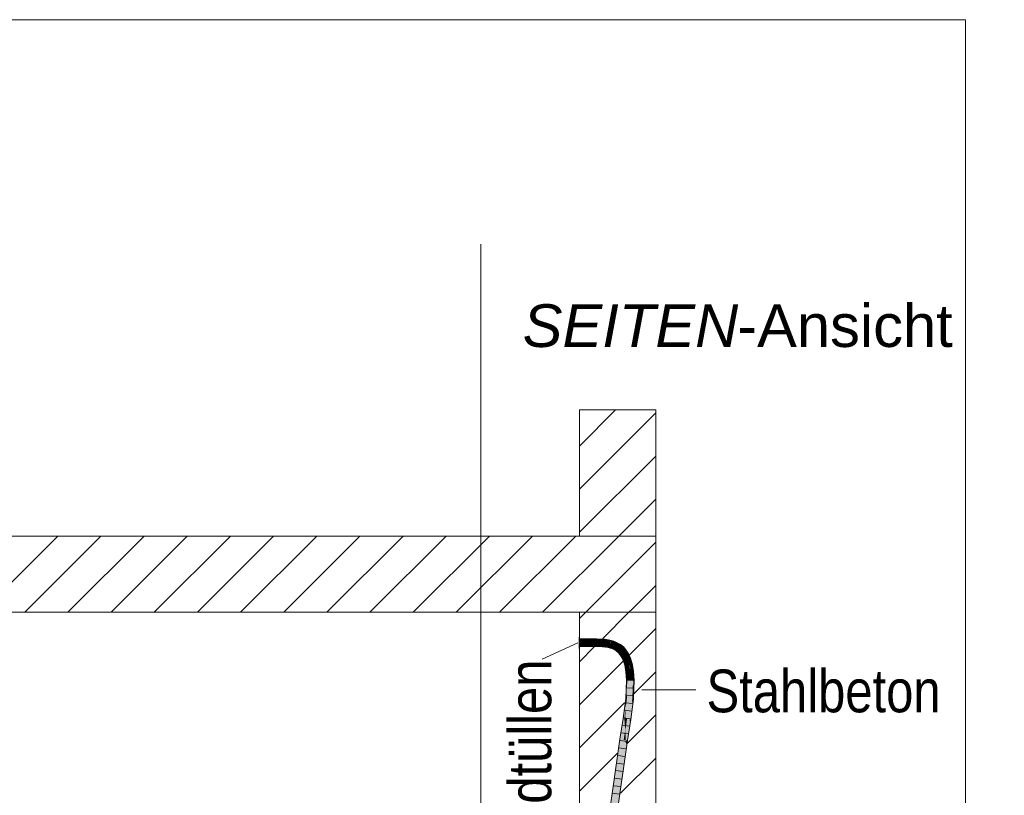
# Model space of a CAD drawing. Extents: x -620 to 300, y 62 to 1107.
# Tile 100 of 109: x 174 to 207, y 645 to 670. Entities that reach past the tile are written whole.
import ezdxf
from ezdxf.lldxf.tags import DXFTag

# ---------------------------------------------------------------- set-up
doc = ezdxf.new("R2010")
doc.units = 0
doc.layers.get('0').update_dxf_attribs({"lineweight": 35})
for name, color, linetype, lineweight, true_color in [('E_Detail_Beschriftung', 7, 'Continuous', 13, 0x009900), ('E_Detail_Wandschraffur', 7, 'Continuous', 5, 0xc0c0c0), ('E_Leerrohr 25-A06G9GDD8I', 7, 'Continuous', 9, 0xff8000), ('E_Leerrohr 25-Shading', 7, 'Continuous', 9, 0xff8000)]:
    doc.layers.add(name, color=color, linetype=linetype, lineweight=lineweight, true_color=true_color)
doc.layers.add('E_Detail_Linie_Text_Bem', color=7, linetype='Continuous', lineweight=13)
doc.styles.get("Standard").update_dxf_attribs({"font": 'ARIALN.TTF'})
tags = doc.linetypes.add('fein_strichliert', pattern=[4, 1, -2, 1]).pattern_tags.tags
tags[8:9] = [DXFTag(74, 4), DXFTag(75, 0), DXFTag(340, '0'), DXFTag(46, 0.0), DXFTag(50, 0.0), DXFTag(44, 0.0), DXFTag(45, 0.0)]
tags[6:7] = [DXFTag(74, 4), DXFTag(75, 0), DXFTag(340, '0'), DXFTag(46, 0.0), DXFTag(50, 0.0), DXFTag(44, 0.0), DXFTag(45, 0.0)]
tags[4:5] = [DXFTag(74, 4), DXFTag(75, 0), DXFTag(340, '0'), DXFTag(46, 0.0), DXFTag(50, 0.0), DXFTag(44, 0.0), DXFTag(45, 0.0)]
tags = doc.linetypes.add('fein_strichliert-A06G9GDB8I', pattern=[4, 1, -2, 1]).pattern_tags.tags
tags[8:9] = [DXFTag(74, 4), DXFTag(75, 0), DXFTag(340, '0'), DXFTag(46, 0.0), DXFTag(50, 0.0), DXFTag(44, 0.0), DXFTag(45, 0.0)]
tags[6:7] = [DXFTag(74, 4), DXFTag(75, 0), DXFTag(340, '0'), DXFTag(46, 0.0), DXFTag(50, 0.0), DXFTag(44, 0.0), DXFTag(45, 0.0)]
tags[4:5] = [DXFTag(74, 4), DXFTag(75, 0), DXFTag(340, '0'), DXFTag(46, 0.0), DXFTag(50, 0.0), DXFTag(44, 0.0), DXFTag(45, 0.0)]
tags = doc.linetypes.add('STRICHPUNKT2-A06G9GDE8I', pattern=[12.7, 6.35, -3.175, 0, -3.175]).pattern_tags.tags
tags[10:11] = [DXFTag(74, 4), DXFTag(75, 0), DXFTag(340, '0'), DXFTag(46, 0.0), DXFTag(50, 0.0), DXFTag(44, 0.0), DXFTag(45, 0.0)]
tags[8:9] = [DXFTag(74, 4), DXFTag(75, 0), DXFTag(340, '0'), DXFTag(46, 0.0), DXFTag(50, 0.0), DXFTag(44, 0.0), DXFTag(45, 0.0)]
tags[6:7] = [DXFTag(74, 4), DXFTag(75, 0), DXFTag(340, '0'), DXFTag(46, 0.0), DXFTag(50, 0.0), DXFTag(44, 0.0), DXFTag(45, 0.0)]
tags[4:5] = [DXFTag(74, 4), DXFTag(75, 0), DXFTag(340, '0'), DXFTag(46, 0.0), DXFTag(50, 0.0), DXFTag(44, 0.0), DXFTag(45, 0.0)]

# ---------------------------------------------------------------- blocks, each defined once
blk = doc.blocks.new('Shading-A06G9G1B8I', base_point=(193.119, 715.362))
at = {"layer": 'E_Leerrohr 25-Shading', "color": 31, "true_color": 0xecb67f}
for points in [[(192.763, 649.512), (192.763, 649.702), (192.757, 649.512), (192.757, 649.702)], [(192.763, 649.512), (192.763, 649.702), (192.757, 649.512), (192.757, 649.702)], [(192.763, 649.48), (192.763, 649.512), (192.757, 649.48), (192.757, 649.512)], [(192.763, 649.48), (192.763, 649.512), (192.757, 649.48), (192.757, 649.512)], [(192.757, 649.322), (192.763, 649.322), (192.757, 649.48), (192.763, 649.48)], [(192.757, 649.322), (192.763, 649.322), (192.757, 649.48), (192.763, 649.48)], [(192.763, 649.637), (192.763, 649.512), (192.913, 649.637), (193.038, 649.512)], [(192.763, 649.637), (192.763, 649.512), (192.913, 649.637), (193.038, 649.512)], [(192.763, 649.512), (192.763, 649.387), (193.038, 649.512), (192.913, 649.387)], [(192.763, 649.512), (192.763, 649.387), (193.038, 649.512), (192.913, 649.387)], [(193.038, 649.512), (193.103, 649.512), (192.913, 649.637), (192.978, 649.637)], [(193.038, 649.512), (193.103, 649.512), (192.913, 649.637), (192.978, 649.637)], [(192.913, 649.387), (192.978, 649.387), (193.038, 649.512), (193.103, 649.512)], [(192.913, 649.387), (192.978, 649.387), (193.038, 649.512), (193.103, 649.512)], [(192.978, 649.637), (193.103, 649.512), (193.157, 649.637), (193.157, 649.566)], [(192.978, 649.637), (193.103, 649.512), (193.157, 649.637), (193.157, 649.566)], [(193.103, 649.512), (192.978, 649.387), (193.157, 649.458), (193.157, 649.387)], [(193.103, 649.512), (192.978, 649.387), (193.157, 649.458), (193.157, 649.387)], [(193.157, 649.566), (193.103, 649.512), (193.157, 649.527), (193.143, 649.512)], [(193.157, 649.566), (193.103, 649.512), (193.157, 649.527), (193.143, 649.512)], [(193.143, 649.512), (193.103, 649.512), (193.157, 649.498), (193.157, 649.458)], [(193.143, 649.512), (193.103, 649.512), (193.157, 649.498), (193.157, 649.458)], [(193.143, 649.512), (193.157, 649.512), (193.157, 649.527)], [(193.143, 649.512), (193.157, 649.512), (193.157, 649.527)], [(193.157, 649.512), (193.143, 649.512), (193.157, 649.498)], [(193.157, 649.512), (193.143, 649.512), (193.157, 649.498)]]:
    blk.add_solid(points, dxfattribs=at)
at = {"layer": 'E_Leerrohr 25-Shading', "color": 43, "true_color": 0xd7ab7f}
for points in [[(192.763, 649.601), (192.913, 649.639), (192.763, 649.637)], [(192.763, 649.601), (192.947, 649.603), (192.913, 649.639), (192.947, 649.626)], [(192.947, 649.626), (192.946, 649.64), (192.913, 649.639)], [(192.946, 649.64), (193.067, 649.605), (192.978, 649.64)], [(192.946, 649.64), (192.947, 649.626), (193.067, 649.605), (193.002, 649.604)], [(192.947, 649.626), (192.947, 649.603), (193.002, 649.604)], [(193.067, 649.605), (193.138, 649.607), (192.978, 649.64), (193.137, 649.643)], [(193.138, 649.607), (193.14, 649.607), (193.137, 649.643), (193.228, 649.643)], [(193.268, 649.643), (193.228, 649.643), (193.18, 649.606), (193.14, 649.607)], [(193.293, 649.643), (193.268, 649.643), (193.205, 649.606), (193.18, 649.606)], [(193.205, 649.606), (193.331, 649.606), (193.293, 649.643), (193.332, 649.643)], [(193.519, 649.598), (193.521, 649.634), (193.331, 649.606), (193.332, 649.643)], [(193.582, 649.592), (193.586, 649.628), (193.519, 649.598), (193.521, 649.634)], [(193.643, 649.584), (193.648, 649.62), (193.582, 649.592), (193.586, 649.628)], [(193.702, 649.575), (193.709, 649.611), (193.643, 649.584), (193.648, 649.62)], [(193.747, 649.566), (193.754, 649.602), (193.702, 649.575), (193.709, 649.611)], [(193.747, 649.566), (193.799, 649.591), (193.754, 649.602)], [(193.747, 649.566), (193.785, 649.557), (193.799, 649.591), (193.791, 649.562)], [(193.785, 649.557), (193.79, 649.556), (193.791, 649.562)], [(193.79, 649.556), (193.832, 649.544), (193.821, 649.585), (193.842, 649.579)], [(193.79, 649.556), (193.821, 649.585), (193.791, 649.562)], [(193.821, 649.585), (193.799, 649.591), (193.791, 649.562)], [(193.877, 649.529), (193.89, 649.563), (193.832, 649.544), (193.842, 649.579)], [(193.985, 649.483), (194.002, 649.516), (193.877, 649.529), (193.89, 649.563)], [(194.085, 649.422), (194.107, 649.452), (193.985, 649.483), (194.002, 649.516)], [(192.763, 649.387), (192.95, 649.426), (192.763, 649.424)], [(192.95, 649.426), (192.763, 649.387), (192.95, 649.405), (192.917, 649.391)], [(192.763, 649.387), (192.913, 649.389), (192.917, 649.391)], [(192.917, 649.391), (192.913, 649.389), (192.95, 649.391), (192.95, 649.39)], [(192.95, 649.405), (192.917, 649.391), (192.95, 649.391)], [(193.067, 649.428), (192.95, 649.405), (192.983, 649.392), (192.95, 649.391)], [(192.95, 649.405), (193.067, 649.428), (193.002, 649.427)], [(192.95, 649.426), (192.95, 649.405), (193.002, 649.427)], [(192.95, 649.391), (192.95, 649.39), (192.983, 649.392), (192.978, 649.39)], [(192.983, 649.392), (192.978, 649.39), (193.14, 649.397), (193.14, 649.393)], [(193.098, 649.429), (193.067, 649.428), (193.14, 649.397), (192.983, 649.392)], [(193.139, 649.43), (193.098, 649.429), (193.139, 649.423)], [(193.098, 649.429), (193.14, 649.397), (193.139, 649.423)], [(193.14, 649.43), (193.139, 649.43), (193.17, 649.417), (193.139, 649.423)], [(193.139, 649.423), (193.14, 649.397), (193.17, 649.417), (193.219, 649.397)], [(193.238, 649.406), (193.18, 649.43), (193.17, 649.417), (193.14, 649.43)], [(193.14, 649.397), (193.14, 649.393), (193.219, 649.397), (193.228, 649.393)], [(193.219, 649.397), (193.258, 649.397), (193.17, 649.417), (193.238, 649.406)], [(193.281, 649.398), (193.205, 649.43), (193.238, 649.406), (193.18, 649.43)], [(193.293, 649.393), (193.326, 649.393), (193.205, 649.43), (193.327, 649.43)], [(193.268, 649.393), (193.258, 649.397), (193.228, 649.393), (193.219, 649.397)], [(193.258, 649.397), (193.284, 649.397), (193.238, 649.406), (193.281, 649.398)], [(193.293, 649.393), (193.284, 649.397), (193.268, 649.393), (193.258, 649.397)], [(193.326, 649.393), (193.506, 649.385), (193.327, 649.43), (193.508, 649.419)], [(193.327, 649.43), (193.508, 649.419), (193.499, 649.422), (193.508, 649.42)], [(193.508, 649.42), (193.508, 649.421), (193.499, 649.422)], [(193.506, 649.385), (193.559, 649.38), (193.508, 649.419), (193.563, 649.413)], [(193.508, 649.419), (193.563, 649.413), (193.508, 649.421), (193.563, 649.415)], [(193.563, 649.415), (193.563, 649.416), (193.508, 649.421)], [(193.559, 649.38), (193.613, 649.373), (193.563, 649.413), (193.618, 649.405)], [(193.618, 649.408), (193.618, 649.409), (193.563, 649.415), (193.563, 649.416)], [(193.563, 649.413), (193.618, 649.405), (193.563, 649.415), (193.618, 649.408)], [(193.613, 649.373), (193.665, 649.364), (193.618, 649.405), (193.67, 649.395)], [(193.618, 649.408), (193.671, 649.398), (193.618, 649.409), (193.671, 649.399)], [(193.618, 649.405), (193.67, 649.395), (193.618, 649.408), (193.671, 649.398)], [(193.665, 649.364), (193.702, 649.357), (193.67, 649.395), (193.708, 649.386)], [(193.67, 649.395), (193.708, 649.386), (193.671, 649.398), (193.708, 649.389)], [(193.709, 649.391), (193.709, 649.393), (193.671, 649.399), (193.672, 649.4)], [(193.671, 649.398), (193.708, 649.389), (193.671, 649.399), (193.709, 649.391)], [(193.702, 649.357), (193.737, 649.349), (193.708, 649.386), (193.744, 649.375)], [(193.708, 649.389), (193.745, 649.379), (193.709, 649.391), (193.745, 649.381)], [(193.708, 649.386), (193.744, 649.375), (193.708, 649.389), (193.745, 649.379)], [(193.709, 649.391), (193.745, 649.381), (193.709, 649.393), (193.746, 649.384)], [(193.737, 649.349), (193.771, 649.34), (193.744, 649.375), (193.778, 649.364)], [(193.744, 649.375), (193.778, 649.364), (193.745, 649.379), (193.779, 649.368)], [(193.745, 649.381), (193.78, 649.371), (193.746, 649.384), (193.781, 649.373)], [(193.745, 649.379), (193.779, 649.368), (193.745, 649.381), (193.78, 649.371)], [(193.778, 649.364), (193.771, 649.34), (193.78, 649.363)], [(193.78, 649.363), (193.771, 649.34), (193.804, 649.347), (193.798, 649.331)], [(193.779, 649.368), (193.778, 649.364), (193.782, 649.367), (193.78, 649.363)], [(193.782, 649.367), (193.783, 649.369), (193.779, 649.368), (193.78, 649.371)], [(193.78, 649.371), (193.783, 649.369), (193.781, 649.373), (193.784, 649.372)], [(193.797, 649.356), (193.793, 649.363), (193.78, 649.363), (193.782, 649.367)], [(193.78, 649.363), (193.804, 649.347), (193.797, 649.356)], [(193.784, 649.372), (193.785, 649.373), (193.781, 649.373), (193.781, 649.375)], [(193.782, 649.367), (193.793, 649.363), (193.783, 649.369), (193.79, 649.367)], [(193.783, 649.369), (193.79, 649.367), (193.784, 649.372), (193.787, 649.371)], [(193.787, 649.371), (193.785, 649.373), (193.784, 649.372)], [(193.804, 649.347), (193.811, 649.365), (193.785, 649.373)], [(193.798, 649.331), (193.822, 649.321), (193.804, 649.347)], [(193.822, 649.321), (193.811, 649.365), (193.804, 649.347)], [(193.811, 649.365), (193.822, 649.321), (193.903, 649.323), (193.888, 649.293)], [(193.811, 649.365), (193.811, 649.365), (193.904, 649.326), (193.903, 649.323)], [(193.888, 649.293), (193.962, 649.248), (193.903, 649.323), (193.978, 649.271)], [(193.903, 649.323), (193.978, 649.271), (193.904, 649.326), (193.981, 649.276)], [(193.981, 649.276), (193.983, 649.278), (193.904, 649.326)], [(193.962, 649.248), (194.027, 649.194), (193.978, 649.271), (194.041, 649.209)], [(193.978, 649.271), (194.041, 649.209), (193.981, 649.276), (194.047, 649.215)], [(193.981, 649.276), (194.047, 649.215), (193.983, 649.278), (194.05, 649.219)], [(194.05, 649.219), (194.052, 649.22), (193.983, 649.278)], [(194.027, 649.194), (194.082, 649.133), (194.041, 649.209), (194.092, 649.14)], [(194.041, 649.209), (194.092, 649.14), (194.047, 649.215), (194.099, 649.146)], [(194.047, 649.215), (194.099, 649.146), (194.05, 649.219), (194.105, 649.15)], [(194.05, 649.219), (194.105, 649.15), (194.052, 649.22), (194.11, 649.153)], [(194.11, 649.153), (194.112, 649.155), (194.052, 649.22)], [(194.082, 649.133), (194.133, 649.056), (194.092, 649.14)], [(194.174, 649.348), (194.2, 649.375), (194.085, 649.422), (194.107, 649.452)], [(194.092, 649.14), (194.133, 649.056), (194.099, 649.146), (194.124, 649.098)], [(194.099, 649.146), (194.124, 649.098), (194.105, 649.15), (194.117, 649.128)], [(194.105, 649.15), (194.117, 649.128), (194.11, 649.153), (194.113, 649.147)], [(194.113, 649.147), (194.112, 649.155), (194.11, 649.153)], [(194.113, 649.147), (194.173, 649.044), (194.112, 649.155), (194.178, 649.047)], [(194.178, 649.047), (194.182, 649.049), (194.112, 649.155)], [(194.165, 649.04), (194.173, 649.044), (194.117, 649.128), (194.113, 649.147)], [(194.253, 649.262), (194.282, 649.284), (194.174, 649.348), (194.2, 649.375)], [(194.253, 649.262), (194.254, 649.259), (194.282, 649.284), (194.291, 649.27)], [(194.254, 649.259), (194.336, 649.134), (194.291, 649.27), (194.368, 649.152)], [(194.403, 648.99), (194.437, 649.003), (194.336, 649.134), (194.368, 649.152)], [(194.117, 649.128), (194.124, 649.098), (194.165, 649.04), (194.156, 649.035)], [(194.124, 649.098), (194.133, 649.056), (194.156, 649.035), (194.15, 649.031)], [(194.15, 649.031), (194.173, 648.98), (194.156, 649.035)], [(194.156, 649.035), (194.173, 648.98), (194.165, 649.04), (194.176, 649.006)], [(194.165, 649.04), (194.176, 649.006), (194.173, 649.044), (194.179, 649.027)], [(194.173, 649.044), (194.179, 649.027), (194.178, 649.047), (194.181, 649.04)], [(194.176, 649.006), (194.173, 648.98), (194.207, 648.915), (194.203, 648.914)], [(194.179, 649.027), (194.176, 649.006), (194.217, 648.919), (194.207, 648.915)], [(194.181, 649.04), (194.182, 649.049), (194.178, 649.047)], [(194.217, 648.919), (194.226, 648.922), (194.179, 649.027), (194.181, 649.04)], [(194.181, 649.04), (194.182, 649.048), (194.182, 649.049)], [(194.181, 649.04), (194.226, 648.922), (194.182, 649.048), (194.234, 648.925)], [(194.234, 648.925), (194.238, 648.927), (194.182, 649.048)], [(194.207, 648.915), (194.203, 648.914), (194.207, 648.91)], [(194.207, 648.91), (194.203, 648.914), (194.211, 648.89)], [(194.217, 648.919), (194.207, 648.915), (194.222, 648.896), (194.207, 648.91)], [(194.222, 648.896), (194.207, 648.91), (194.244, 648.784), (194.211, 648.89)], [(194.222, 648.896), (194.235, 648.884), (194.217, 648.919), (194.226, 648.922)], [(194.244, 648.784), (194.235, 648.884), (194.222, 648.896)], [(194.226, 648.922), (194.235, 648.884), (194.234, 648.925), (194.247, 648.872)], [(194.234, 648.925), (194.247, 648.872), (194.238, 648.927), (194.256, 648.864)], [(194.244, 648.784), (194.245, 648.782), (194.235, 648.884), (194.25, 648.815)], [(194.235, 648.884), (194.25, 648.815), (194.247, 648.872), (194.255, 648.842)], [(194.25, 648.815), (194.245, 648.782), (194.257, 648.785)], [(194.247, 648.872), (194.255, 648.842), (194.256, 648.864), (194.257, 648.858)], [(194.257, 648.785), (194.269, 648.787), (194.25, 648.815), (194.255, 648.842)], [(194.255, 648.842), (194.26, 648.847), (194.257, 648.858)], [(194.255, 648.842), (194.269, 648.787), (194.26, 648.847), (194.27, 648.788)], [(194.257, 648.858), (194.258, 648.862), (194.256, 648.864)], [(194.26, 648.847), (194.258, 648.862), (194.257, 648.858)], [(194.258, 648.862), (194.26, 648.848), (194.281, 648.79), (194.277, 648.789)], [(194.26, 648.848), (194.27, 648.788), (194.277, 648.789)], [(194.453, 648.83), (194.489, 648.838), (194.403, 648.99), (194.437, 649.003)], [(194.499, 648.573), (194.536, 648.577), (194.453, 648.83), (194.489, 648.838)], [(194.257, 648.785), (194.245, 648.782), (194.265, 648.668)], [(194.287, 648.547), (194.273, 648.742), (194.257, 648.785), (194.269, 648.787)], [(194.287, 648.547), (194.257, 648.785), (194.265, 648.668)], [(194.273, 648.742), (194.27, 648.788), (194.269, 648.787)], [(194.27, 648.788), (194.293, 648.548), (194.277, 648.789), (194.308, 648.55)], [(194.293, 648.548), (194.27, 648.788), (194.292, 648.548), (194.273, 648.742)], [(194.273, 648.742), (194.287, 648.547), (194.292, 648.548)], [(194.277, 648.789), (194.281, 648.79), (194.281, 648.79)], [(194.277, 648.789), (194.308, 648.55), (194.281, 648.79), (194.318, 648.551)], [(194.318, 648.551), (194.324, 648.552), (194.281, 648.79)], [(194.292, 648.548), (194.287, 648.547), (194.291, 648.497)], [(194.293, 648.548), (194.292, 648.548), (194.299, 648.372), (194.291, 648.497)], [(194.293, 648.548), (194.299, 648.372), (194.308, 648.55), (194.307, 648.43)], [(194.308, 648.55), (194.307, 648.43), (194.318, 648.551), (194.318, 648.512)], [(194.318, 648.512), (194.307, 648.43), (194.323, 648.289), (194.307, 648.289)], [(194.318, 648.512), (194.324, 648.552), (194.318, 648.551)], [(194.323, 648.289), (194.336, 648.289), (194.318, 648.512), (194.324, 648.552)], [(194.336, 648.289), (194.342, 648.289), (194.324, 648.552)], [(194.499, 648.573), (194.555, 648.287), (194.536, 648.577)], [(194.499, 648.573), (194.5, 648.567), (194.555, 648.287), (194.539, 648.287)], [(194.539, 648.287), (194.5, 648.567), (194.52, 648.287), (194.516, 648.32)], [(194.301, 648.196), (194.279, 647.688), (194.293, 647.687)], [(194.307, 648.43), (194.299, 648.372), (194.307, 648.289), (194.305, 648.289)], [(194.303, 648.117), (194.301, 648.196), (194.299, 648.079)], [(194.301, 648.196), (194.305, 648.279), (194.304, 648.272)], [(194.301, 648.196), (194.303, 648.117), (194.305, 648.279), (194.307, 648.153)], [(194.305, 648.279), (194.305, 648.289), (194.304, 648.272)], [(194.307, 648.289), (194.305, 648.289), (194.305, 648.279)], [(194.323, 648.289), (194.307, 648.289), (194.307, 648.153), (194.305, 648.279)], [(194.307, 648.153), (194.31, 648.001), (194.323, 648.289), (194.336, 648.289)], [(194.336, 648.289), (194.31, 648.001), (194.342, 648.289), (194.313, 647.85)], [(194.313, 647.85), (194.316, 647.685), (194.342, 648.289)], [(194.525, 647.943), (194.52, 648.274), (194.509, 648.064), (194.518, 648.287)], [(194.516, 648.32), (194.518, 648.287), (194.52, 648.287)], [(194.52, 648.287), (194.518, 648.287), (194.52, 648.274)], [(194.539, 648.287), (194.52, 648.287), (194.547, 648.108), (194.52, 648.274)], [(194.536, 647.854), (194.547, 648.108), (194.53, 647.906), (194.52, 648.274)], [(194.53, 647.906), (194.52, 648.274), (194.525, 647.943)], [(194.547, 648.108), (194.555, 648.287), (194.539, 648.287)], [(194.308, 647.971), (194.295, 647.828), (194.302, 647.686), (194.293, 647.687)], [(194.299, 648.079), (194.295, 647.828), (194.303, 648.117), (194.308, 647.971)], [(194.308, 647.971), (194.302, 647.686), (194.312, 647.831)], [(194.307, 648.153), (194.303, 648.117), (194.31, 648.001), (194.308, 647.971)], [(194.31, 648.001), (194.308, 647.971), (194.313, 647.85), (194.312, 647.831)], [(194.312, 647.831), (194.316, 647.685), (194.313, 647.85)], [(194.509, 648.062), (194.492, 647.67), (194.512, 647.668)], [(194.509, 648.062), (194.528, 647.667), (194.509, 648.064), (194.525, 647.943)], [(194.528, 647.667), (194.509, 648.062), (194.512, 647.668)], [(194.533, 647.773), (194.53, 647.906), (194.528, 647.667), (194.525, 647.943)], [(194.533, 647.773), (194.536, 647.854), (194.53, 647.906)], [(194.279, 647.688), (194.197, 647.031), (194.273, 647.34), (194.233, 647.025)], [(194.279, 647.688), (194.273, 647.34), (194.293, 647.687)], [(194.287, 647.597), (194.273, 647.34), (194.302, 647.686), (194.316, 647.685)], [(194.293, 647.687), (194.287, 647.597), (194.302, 647.686)], [(194.302, 647.686), (194.316, 647.685), (194.312, 647.831)], [(194.492, 647.67), (194.408, 647), (194.492, 647.67), (194.41, 647)], [(194.488, 647.638), (194.41, 647), (194.436, 646.996)], [(194.436, 646.996), (194.488, 647.641), (194.488, 647.638)], [(194.436, 646.996), (194.495, 647.396), (194.488, 647.641), (194.494, 647.428)], [(194.494, 647.428), (194.492, 647.67), (194.488, 647.641)], [(194.512, 647.668), (194.492, 647.67), (194.495, 647.403), (194.494, 647.428)], [(194.495, 647.396), (194.528, 647.667), (194.512, 647.668)], [(194.495, 647.396), (194.436, 646.996), (194.444, 646.995)], [(194.494, 647.428), (194.495, 647.396), (194.495, 647.403)], [(194.197, 647.031), (194.089, 646.348), (194.233, 647.025), (194.12, 646.344)], [(194.12, 646.344), (194.125, 646.343), (194.233, 647.025)], [(194.41, 647), (194.3, 646.318), (194.418, 646.831), (194.336, 646.312)], [(194.408, 647), (194.3, 646.318), (194.41, 647)], [(194.41, 647), (194.418, 646.831), (194.436, 646.996)], [(194.418, 646.831), (194.444, 646.995), (194.436, 646.996)], [(194.089, 646.348), (193.823, 644.476), (194.125, 646.343), (193.786, 643.958)], [(194.336, 646.312), (194.3, 646.318), (194.32, 646.2), (194.283, 646.203)], [(194.283, 646.203), (193.786, 642.704), (194.32, 646.2), (193.823, 642.701)]]:
    blk.add_solid(points, dxfattribs=at)
at = {"layer": 'E_Leerrohr 25-Shading', "color": 31, "true_color": 0xfabd7f}
for points in [[(192.948, 649.515), (192.947, 649.603), (192.763, 649.512), (192.763, 649.601)], [(192.948, 649.513), (192.948, 649.515), (192.763, 649.512)], [(192.763, 649.424), (192.95, 649.426), (192.763, 649.512), (192.948, 649.513)], [(192.947, 649.603), (192.948, 649.515), (193.002, 649.604), (193.038, 649.516)], [(193.038, 649.516), (192.948, 649.515), (193.037, 649.513), (192.948, 649.513)], [(193.037, 649.513), (192.948, 649.513), (193.036, 649.51), (192.948, 649.511)], [(192.948, 649.511), (192.95, 649.426), (193.036, 649.51), (193.002, 649.427)], [(193.038, 649.516), (193.103, 649.517), (193.002, 649.604), (193.067, 649.605)], [(193.03, 649.495), (193.002, 649.427), (193.076, 649.451), (193.067, 649.428)], [(193.1, 649.509), (193.036, 649.51), (193.076, 649.451), (193.03, 649.495)], [(193.037, 649.513), (193.036, 649.51), (193.102, 649.514), (193.1, 649.509)], [(193.103, 649.517), (193.038, 649.516), (193.102, 649.514), (193.037, 649.513)], [(193.067, 649.605), (193.103, 649.517), (193.138, 649.607), (193.138, 649.601)], [(193.097, 649.43), (193.1, 649.509), (193.076, 649.451)], [(193.097, 649.43), (193.139, 649.431), (193.1, 649.509), (193.107, 649.509)], [(193.1, 649.509), (193.107, 649.509), (193.102, 649.514), (193.105, 649.514)], [(193.105, 649.514), (193.103, 649.517), (193.102, 649.514)], [(193.103, 649.517), (193.139, 649.518), (193.138, 649.601)], [(193.139, 649.514), (193.139, 649.518), (193.105, 649.514), (193.103, 649.517)], [(193.139, 649.508), (193.139, 649.514), (193.107, 649.509), (193.105, 649.514)], [(193.107, 649.509), (193.139, 649.431), (193.139, 649.508)], [(193.14, 649.607), (193.138, 649.607), (193.138, 649.601)], [(193.139, 649.518), (193.14, 649.607), (193.138, 649.601)], [(193.18, 649.606), (193.14, 649.607), (193.143, 649.518), (193.139, 649.518)], [(193.145, 649.514), (193.143, 649.518), (193.139, 649.514), (193.139, 649.518)], [(193.147, 649.508), (193.145, 649.514), (193.139, 649.508), (193.139, 649.514)], [(193.139, 649.508), (193.139, 649.43), (193.147, 649.508), (193.18, 649.43)], [(193.205, 649.606), (193.18, 649.606), (193.168, 649.518), (193.143, 649.518)], [(193.168, 649.518), (193.143, 649.518), (193.17, 649.514), (193.145, 649.514)], [(193.145, 649.514), (193.147, 649.508), (193.17, 649.514), (193.172, 649.508)], [(193.147, 649.508), (193.18, 649.43), (193.172, 649.508), (193.205, 649.43)], [(193.168, 649.518), (193.329, 649.518), (193.205, 649.606), (193.331, 649.606)], [(193.205, 649.43), (193.327, 649.43), (193.168, 649.518), (193.329, 649.518)], [(193.327, 649.43), (193.499, 649.422), (193.329, 649.518), (193.412, 649.514)], [(193.329, 649.518), (193.514, 649.514), (193.331, 649.606), (193.519, 649.598)], [(193.414, 649.516), (193.329, 649.518), (193.412, 649.514)], [(193.514, 649.514), (193.414, 649.516), (193.513, 649.509), (193.412, 649.514)], [(193.499, 649.422), (193.508, 649.421), (193.412, 649.514), (193.513, 649.509)], [(193.563, 649.416), (193.573, 649.504), (193.508, 649.421), (193.513, 649.509)], [(193.514, 649.514), (193.513, 649.509), (193.574, 649.511), (193.573, 649.505)], [(193.513, 649.509), (193.573, 649.504), (193.573, 649.505)], [(193.574, 649.511), (193.582, 649.592), (193.514, 649.514), (193.519, 649.598)], [(193.618, 649.409), (193.631, 649.497), (193.563, 649.416), (193.573, 649.504)], [(193.574, 649.511), (193.573, 649.505), (193.632, 649.507), (193.631, 649.5)], [(193.573, 649.505), (193.573, 649.504), (193.631, 649.5), (193.631, 649.497)], [(193.632, 649.507), (193.643, 649.584), (193.574, 649.511), (193.582, 649.592)], [(193.672, 649.4), (193.687, 649.487), (193.618, 649.409), (193.631, 649.497)], [(193.632, 649.507), (193.631, 649.5), (193.69, 649.503), (193.688, 649.494)], [(193.688, 649.494), (193.631, 649.5), (193.687, 649.49), (193.631, 649.497)], [(193.631, 649.497), (193.631, 649.497), (193.687, 649.49), (193.687, 649.487)], [(193.69, 649.503), (193.702, 649.575), (193.632, 649.507), (193.643, 649.584)], [(193.709, 649.393), (193.728, 649.479), (193.672, 649.4), (193.687, 649.487)], [(193.73, 649.489), (193.688, 649.494), (193.729, 649.484), (193.687, 649.49)], [(193.687, 649.49), (193.687, 649.487), (193.729, 649.484), (193.728, 649.479)], [(193.69, 649.503), (193.688, 649.494), (193.732, 649.498), (193.73, 649.489)], [(193.732, 649.498), (193.747, 649.566), (193.69, 649.503), (193.702, 649.575)], [(193.746, 649.384), (193.768, 649.47), (193.709, 649.393), (193.728, 649.479)], [(193.731, 649.484), (193.728, 649.479), (193.77, 649.477), (193.768, 649.47)], [(193.729, 649.484), (193.728, 649.479), (193.731, 649.484)], [(193.735, 649.489), (193.73, 649.489), (193.731, 649.484), (193.729, 649.484)], [(193.741, 649.497), (193.732, 649.498), (193.735, 649.489), (193.73, 649.489)], [(193.771, 649.483), (193.735, 649.489), (193.77, 649.477), (193.731, 649.484)], [(193.747, 649.566), (193.732, 649.498), (193.785, 649.557), (193.741, 649.497)], [(193.774, 649.494), (193.741, 649.497), (193.771, 649.483), (193.735, 649.489)], [(193.746, 649.384), (193.77, 649.469), (193.768, 649.47)], [(193.746, 649.384), (193.781, 649.375), (193.77, 649.469), (193.784, 649.382)], [(193.77, 649.477), (193.768, 649.47), (193.771, 649.477), (193.77, 649.469)], [(193.77, 649.469), (193.807, 649.459), (193.79, 649.556), (193.832, 649.544)], [(193.77, 649.469), (193.79, 649.556), (193.774, 649.494)], [(193.772, 649.483), (193.771, 649.483), (193.771, 649.477), (193.77, 649.477)], [(193.784, 649.382), (193.807, 649.459), (193.77, 649.469)], [(193.774, 649.494), (193.771, 649.483), (193.772, 649.483)], [(193.774, 649.494), (193.79, 649.556), (193.785, 649.557)], [(193.844, 649.447), (193.877, 649.529), (193.807, 649.459), (193.832, 649.544)], [(193.948, 649.412), (193.985, 649.483), (193.844, 649.448), (193.877, 649.529)], [(194.048, 649.369), (194.085, 649.422), (193.948, 649.412), (193.985, 649.483)], [(193.067, 649.428), (193.097, 649.43), (193.076, 649.451)], [(193.097, 649.43), (193.067, 649.428), (193.098, 649.429)], [(193.139, 649.43), (193.139, 649.431), (193.098, 649.429), (193.097, 649.43)], [(193.781, 649.375), (193.785, 649.373), (193.784, 649.382)], [(193.785, 649.373), (193.807, 649.459), (193.784, 649.382)], [(193.785, 649.373), (193.811, 649.365), (193.807, 649.459), (193.844, 649.447)], [(193.904, 649.326), (193.945, 649.404), (193.811, 649.365), (193.844, 649.447)], [(193.844, 649.447), (193.945, 649.404), (193.844, 649.448), (193.948, 649.412)], [(193.983, 649.278), (194.034, 649.35), (193.904, 649.326), (193.945, 649.404)], [(193.948, 649.412), (193.945, 649.404), (194.048, 649.369), (194.039, 649.356)], [(193.945, 649.404), (194.034, 649.35), (194.039, 649.356)], [(194.052, 649.22), (194.113, 649.284), (193.983, 649.278), (194.034, 649.35)], [(194.129, 649.301), (194.039, 649.356), (194.118, 649.29), (194.034, 649.35)], [(194.034, 649.35), (194.113, 649.284), (194.118, 649.29)], [(194.048, 649.369), (194.039, 649.356), (194.145, 649.318), (194.129, 649.301)], [(194.145, 649.318), (194.174, 649.348), (194.048, 649.369), (194.085, 649.422)], [(194.112, 649.155), (194.182, 649.208), (194.052, 649.22), (194.113, 649.284)], [(194.112, 649.155), (194.24, 649.12), (194.182, 649.208)], [(194.112, 649.155), (194.182, 649.049), (194.24, 649.12), (194.244, 649.083)], [(194.129, 649.301), (194.113, 649.284), (194.219, 649.237), (194.182, 649.208)], [(194.145, 649.318), (194.129, 649.301), (194.245, 649.256), (194.219, 649.237)], [(194.245, 649.256), (194.253, 649.262), (194.145, 649.318), (194.174, 649.348)], [(194.245, 649.256), (194.182, 649.208), (194.253, 649.25), (194.24, 649.12)], [(194.24, 649.12), (194.259, 649.091), (194.254, 649.259), (194.336, 649.134)], [(194.253, 649.262), (194.245, 649.256), (194.254, 649.259), (194.253, 649.25)], [(194.182, 649.049), (194.238, 648.927), (194.244, 649.083), (194.254, 648.933)], [(194.238, 648.927), (194.258, 648.862), (194.254, 648.933)], [(194.244, 649.083), (194.259, 649.091), (194.24, 649.12)], [(194.254, 648.933), (194.32, 648.958), (194.244, 649.083), (194.259, 649.091)], [(194.258, 648.862), (194.32, 648.958), (194.254, 648.933)], [(194.258, 648.862), (194.281, 648.79), (194.32, 648.958), (194.367, 648.81)], [(194.259, 649.091), (194.331, 648.962), (194.336, 649.134), (194.403, 648.99)], [(194.259, 649.091), (194.32, 648.958), (194.331, 648.962)], [(194.331, 648.962), (194.32, 648.958), (194.4, 648.818), (194.376, 648.812)], [(194.32, 648.958), (194.367, 648.81), (194.376, 648.812)], [(194.4, 648.818), (194.453, 648.83), (194.331, 648.962), (194.403, 648.99)], [(194.4, 648.818), (194.376, 648.812), (194.498, 648.573), (194.453, 648.567)], [(194.498, 648.573), (194.499, 648.573), (194.4, 648.818), (194.453, 648.83)], [(194.324, 648.552), (194.411, 648.562), (194.281, 648.79), (194.367, 648.81)], [(194.342, 648.289), (194.43, 648.288), (194.324, 648.552), (194.411, 648.562)], [(194.453, 648.567), (194.367, 648.81), (194.427, 648.564)], [(194.367, 648.81), (194.411, 648.562), (194.427, 648.564)], [(194.427, 648.564), (194.411, 648.562), (194.427, 648.563)], [(194.427, 648.563), (194.411, 648.562), (194.479, 648.288), (194.43, 648.288)], [(194.454, 648.564), (194.453, 648.567), (194.427, 648.563), (194.427, 648.564)], [(194.518, 648.287), (194.454, 648.564), (194.479, 648.288), (194.427, 648.563)], [(194.498, 648.573), (194.453, 648.567), (194.5, 648.567), (194.454, 648.564)], [(194.5, 648.567), (194.454, 648.564), (194.516, 648.32)], [(194.454, 648.564), (194.518, 648.287), (194.516, 648.32)], [(194.5, 648.567), (194.499, 648.573), (194.498, 648.573)], [(194.342, 648.289), (194.316, 647.685), (194.402, 648.288), (194.316, 647.685)], [(194.316, 647.685), (194.404, 647.677), (194.402, 648.288), (194.43, 648.288)], [(194.404, 647.677), (194.492, 647.67), (194.43, 648.288), (194.518, 648.287)], [(194.32, 647.053), (194.316, 647.685), (194.269, 647.02), (194.273, 647.34)], [(194.404, 647.677), (194.316, 647.685), (194.32, 647.053)], [(194.404, 647.677), (194.404, 647.677), (194.321, 647.013), (194.32, 647.053)], [(194.321, 647.013), (194.408, 647), (194.404, 647.677), (194.492, 647.67)], [(194.273, 647.34), (194.233, 647.025), (194.269, 647.02)], [(194.263, 646.667), (194.233, 647.025), (194.212, 646.33), (194.125, 646.343)], [(194.269, 647.02), (194.233, 647.025), (194.264, 646.676), (194.263, 646.667)], [(194.269, 647.02), (194.264, 646.676), (194.315, 647.014)], [(194.264, 646.676), (194.264, 646.656), (194.315, 647.014), (194.321, 647.013)], [(194.321, 647.013), (194.264, 646.656), (194.265, 646.623)], [(194.3, 646.318), (194.321, 647.013), (194.279, 646.321), (194.265, 646.623)], [(194.32, 647.053), (194.269, 647.02), (194.315, 647.014)], [(194.321, 647.013), (194.3, 646.318), (194.408, 647)], [(194.321, 647.013), (194.32, 647.053), (194.315, 647.014)], [(194.264, 646.656), (194.263, 646.667), (194.212, 646.33)], [(194.264, 646.656), (194.212, 646.33), (194.279, 646.321)], [(194.263, 646.667), (194.264, 646.656), (194.264, 646.676)], [(194.125, 646.343), (193.786, 643.958), (194.212, 646.33), (193.771, 643.224)], [(194.279, 646.321), (194.212, 646.33), (193.786, 642.704), (193.771, 643.224)], [(194.279, 646.321), (193.786, 642.704), (194.283, 646.203)], [(194.3, 646.318), (194.279, 646.321), (194.283, 646.203)]]:
    blk.add_solid(points, dxfattribs=at)
blk = doc.blocks.new('Referenz-A06G9GDF8I')
at = {"layer": 'E_Detail_Linie_Text_Bem', "linetype": 'fein_strichliert-A06G9GDB8I', "ltscale": 0.65}
for p, q in [((205.416, 669.939), (142.647, 669.939)), ((205.416, 608.623), (205.416, 669.939)), ((189.535, 609.704), (189.535, 662.583))]:
    blk.add_line(p, q, dxfattribs=at)
at = {"layer": 'E_Detail_Linie_Text_Bem', "linetype": 'Continuous', "ltscale": 0.13}
for p, q in [((192.763, 657.147), (195.263, 657.147)), ((192.763, 653.012), (192.763, 657.147)), ((195.263, 657.147), (195.263, 653.012)), ((195.263, 653.012), (143.936, 653.012)), ((195.263, 653.012), (192.763, 653.012)), ((195.263, 650.512), (195.263, 653.012)), ((143.936, 650.512), (192.763, 650.512)), ((154.329, 650.512), (195.263, 650.512)), ((192.763, 650.512), (195.263, 650.512)), ((192.763, 638.712), (192.763, 650.512)), ((195.263, 650.512), (195.263, 610.512))]:
    blk.add_line(p, q, dxfattribs=at)
at = {"layer": 'E_Detail_Linie_Text_Bem', "color": 0, "linetype": 'Continuous', "ltscale": 0.13}
for p, q in [((191.536, 648.975), (192.705, 649.507)), ((196.572, 647.967), (194.808, 647.967))]:
    blk.add_line(p, q, dxfattribs=at)
at = {"layer": 'E_Detail_Wandschraffur', "linetype": 'ByBlock', "ltscale": 0.13}
for p, q in [((192.763, 655.963), (193.947, 657.147)), ((192.763, 653.135), (195.263, 655.635)), ((173.17, 650.512), (175.67, 653.012)), ((175.999, 650.512), (178.499, 653.012)), ((178.827, 650.512), (181.327, 653.012)), ((181.655, 650.512), (184.155, 653.012)), ((184.484, 650.512), (186.984, 653.012)), ((187.312, 650.512), (189.812, 653.012)), ((190.141, 650.512), (192.641, 653.012)), ((192.969, 650.512), (195.263, 652.807)), ((192.763, 650.307), (192.969, 650.512)), ((194.395, 649.11), (195.263, 649.978)), ((192.763, 647.478), (194.193, 648.908)), ((194.341, 646.227), (195.263, 647.15)), ((192.763, 644.65), (194.015, 645.901))]:
    blk.add_line(p, q, dxfattribs=at)
at = {"layer": 'E_Detail_Wandschraffur', "linetype": 'fein_strichliert', "ltscale": 0.13}
for p, q in [((192.763, 654.549), (195.263, 657.049)), ((194.055, 653.012), (195.263, 654.221)), ((174.584, 650.512), (177.084, 653.012)), ((177.413, 650.512), (179.913, 653.012)), ((180.241, 650.512), (182.741, 653.012)), ((183.07, 650.512), (185.57, 653.012)), ((185.898, 650.512), (188.398, 653.012)), ((188.726, 650.512), (191.226, 653.012)), ((191.555, 650.512), (194.055, 653.012)), ((194.485, 650.614), (195.263, 651.392)), ((193.526, 649.655), (194.383, 650.512)), ((194.383, 650.512), (194.485, 650.614)), ((192.763, 648.892), (193.258, 649.387)), ((194.51, 647.81), (195.263, 648.564)), ((192.763, 646.064), (194.243, 647.543)), ((194.108, 644.58), (195.263, 645.735))]:
    blk.add_line(p, q, dxfattribs=at)
at = {"layer": 'E_Leerrohr 25-A06G9GDD8I', "linetype": 'Continuous', "ltscale": 0.13}
for p, q in [((192.763, 649.702), (192.757, 649.702)), ((192.757, 649.591), (192.757, 649.702)), ((192.763, 649.702), (192.757, 649.702)), ((192.757, 649.591), (192.757, 649.702)), ((192.757, 649.434), (192.757, 649.591)), ((192.757, 649.434), (192.757, 649.591)), ((192.763, 649.591), (192.763, 649.702)), ((192.763, 649.591), (192.763, 649.702)), ((192.946, 649.64), (192.763, 649.637)), ((193.157, 649.637), (192.763, 649.637)), ((192.763, 649.564), (192.763, 649.637)), ((192.763, 649.637), (192.763, 649.387)), ((193.157, 649.637), (192.763, 649.637)), ((192.763, 649.564), (192.763, 649.637)), ((192.763, 649.434), (192.763, 649.591)), ((192.763, 649.434), (192.763, 649.591)), ((192.763, 649.461), (192.763, 649.564)), ((192.763, 649.461), (192.763, 649.564)), ((192.763, 649.387), (192.763, 649.461)), ((192.763, 649.387), (192.763, 649.461)), ((193.137, 649.643), (192.946, 649.64)), ((192.993, 649.633), (192.996, 649.398)), ((193.332, 649.643), (193.137, 649.643)), ((193.157, 649.564), (193.157, 649.637)), ((193.157, 649.564), (193.157, 649.637)), ((193.157, 649.461), (193.157, 649.564)), ((193.157, 649.461), (193.157, 649.564)), ((193.157, 649.387), (193.157, 649.461)), ((193.157, 649.387), (193.157, 649.461)), ((193.245, 649.636), (193.243, 649.401)), ((193.521, 649.634), (193.332, 649.643)), ((193.501, 649.628), (193.488, 649.393)), ((193.586, 649.628), (193.521, 649.634)), ((193.648, 649.62), (193.586, 649.628)), ((193.709, 649.611), (193.648, 649.62)), ((193.754, 649.602), (193.709, 649.611)), ((193.768, 649.591), (193.715, 649.362)), ((193.799, 649.591), (193.754, 649.602)), ((193.842, 649.579), (193.799, 649.591)), ((193.89, 649.563), (193.842, 649.579)), ((194.002, 649.516), (193.89, 649.563)), ((194.032, 649.489), (193.915, 649.285)), ((194.107, 649.452), (194.002, 649.516)), ((192.757, 649.322), (192.757, 649.434)), ((192.757, 649.322), (192.757, 649.434)), ((192.757, 649.322), (192.763, 649.322)), ((192.757, 649.322), (192.763, 649.322)), ((192.763, 649.322), (192.763, 649.434)), ((192.763, 649.322), (192.763, 649.434)), ((192.95, 649.39), (192.763, 649.387)), ((192.763, 649.387), (193.157, 649.387)), ((192.763, 649.387), (193.157, 649.387)), ((193.14, 649.393), (192.95, 649.39)), ((193.326, 649.393), (193.14, 649.393)), ((193.506, 649.385), (193.326, 649.393)), ((193.559, 649.38), (193.506, 649.385)), ((193.613, 649.373), (193.559, 649.38)), ((193.665, 649.364), (193.613, 649.373)), ((193.702, 649.357), (193.665, 649.364)), ((193.737, 649.349), (193.702, 649.357)), ((193.771, 649.34), (193.737, 649.349)), ((193.798, 649.331), (193.771, 649.34)), ((193.888, 649.293), (193.798, 649.331)), ((193.962, 649.248), (193.888, 649.293)), ((194.027, 649.194), (193.962, 649.248)), ((194.082, 649.133), (194.027, 649.194)), ((194.255, 649.302), (194.074, 649.153)), ((194.2, 649.375), (194.107, 649.452)), ((194.282, 649.284), (194.2, 649.375)), ((194.368, 649.152), (194.282, 649.284)), ((194.437, 649.003), (194.368, 649.152)), ((194.15, 649.031), (194.082, 649.133)), ((194.203, 648.914), (194.15, 649.031)), ((194.401, 649.064), (194.187, 648.967)), ((194.245, 648.782), (194.203, 648.914)), ((194.489, 648.838), (194.437, 649.003)), ((194.536, 648.577), (194.489, 648.838)), ((194.287, 648.547), (194.245, 648.782)), ((194.487, 648.803), (194.258, 648.754)), ((194.305, 648.289), (194.287, 648.547)), ((194.53, 648.544), (194.297, 648.52)), ((194.555, 648.287), (194.536, 648.577)), ((194.279, 647.688), (194.305, 648.289)), ((194.547, 648.281), (194.312, 648.284)), ((194.528, 647.667), (194.555, 648.287)), ((194.536, 648.028), (194.302, 648.038)), ((194.197, 647.031), (194.279, 647.688)), ((194.503, 647.523), (194.269, 647.546)), ((194.526, 647.775), (194.291, 647.791)), ((194.444, 646.995), (194.528, 647.667)), ((194.472, 647.272), (194.238, 647.3)), ((194.089, 646.348), (194.197, 647.031)), ((194.44, 647.022), (194.207, 647.054)), ((194.336, 646.312), (194.444, 646.995)), ((194.363, 646.527), (194.13, 646.561)), ((194.402, 646.774), (194.169, 646.808)), ((193.531, 642.42), (194.089, 646.348)), ((193.779, 642.39), (194.336, 646.312)), ((194.324, 646.28), (194.091, 646.314)), ((194.289, 646.033), (194.056, 646.066)), ((194.254, 645.786), (194.021, 645.819)), ((194.183, 645.291), (193.951, 645.323)), ((194.218, 645.538), (193.986, 645.571)), ((194.148, 645.044), (193.915, 645.076)), ((194.113, 644.796), (193.88, 644.828)), ((194.078, 644.549), (193.845, 644.58))]:
    blk.add_line(p, q, dxfattribs=at)
at = {"layer": 'E_Leerrohr 25-A06G9GDD8I', "linetype": 'STRICHPUNKT2-A06G9GDE8I', "lineweight": 5, "ltscale": 0.13}
blk.add_line((192.763, 649.512), (193.157, 649.512), dxfattribs=at)
blk.add_line((192.763, 649.512), (193.157, 649.512), dxfattribs=at)
at = {"layer": 'E_Detail_Beschriftung', "linetype": 'Continuous', "lineweight": -2, "ltscale": 0.25, "char_height": 1.4, "attachment_point": 1}
for s, insert in [('{\\fArial|b0|i1;SEITEN}', (190.901, 660.61)), ('{\\fArial;-Ansicht}', (197.931, 660.61))]:
    blk.add_mtext(s, dxfattribs=dict(at, insert=insert))
at = {"layer": 'E_Detail_Beschriftung', "linetype": 'Continuous', "ltscale": 0.13, "insert": (190.438, 642.275), "char_height": 1.4, "attachment_point": 1, "rotation": 90}
blk.add_mtext('{\\fArial Narrow;Endtüllen}', dxfattribs=at)
at = {"layer": 'E_Detail_Beschriftung', "linetype": 'Continuous', "ltscale": 0.13, "insert": (196.927, 648.634), "char_height": 1.4, "attachment_point": 1}
blk.add_mtext('{\\fArial Narrow;Stahlbeton}', dxfattribs=at)

msp = doc.modelspace()

# ---------------------------------------------------------------- block references
at = {"color": 8, "lineweight": 25, "ltscale": 0.25, "true_color": 0x808080}
msp.add_blockref('Referenz-A06G9GDF8I', (0, 0), dxfattribs=at)
msp.add_blockref('Shading-A06G9G1B8I', (193.119, 715.362))

doc.saveas('drawing.dxf')
